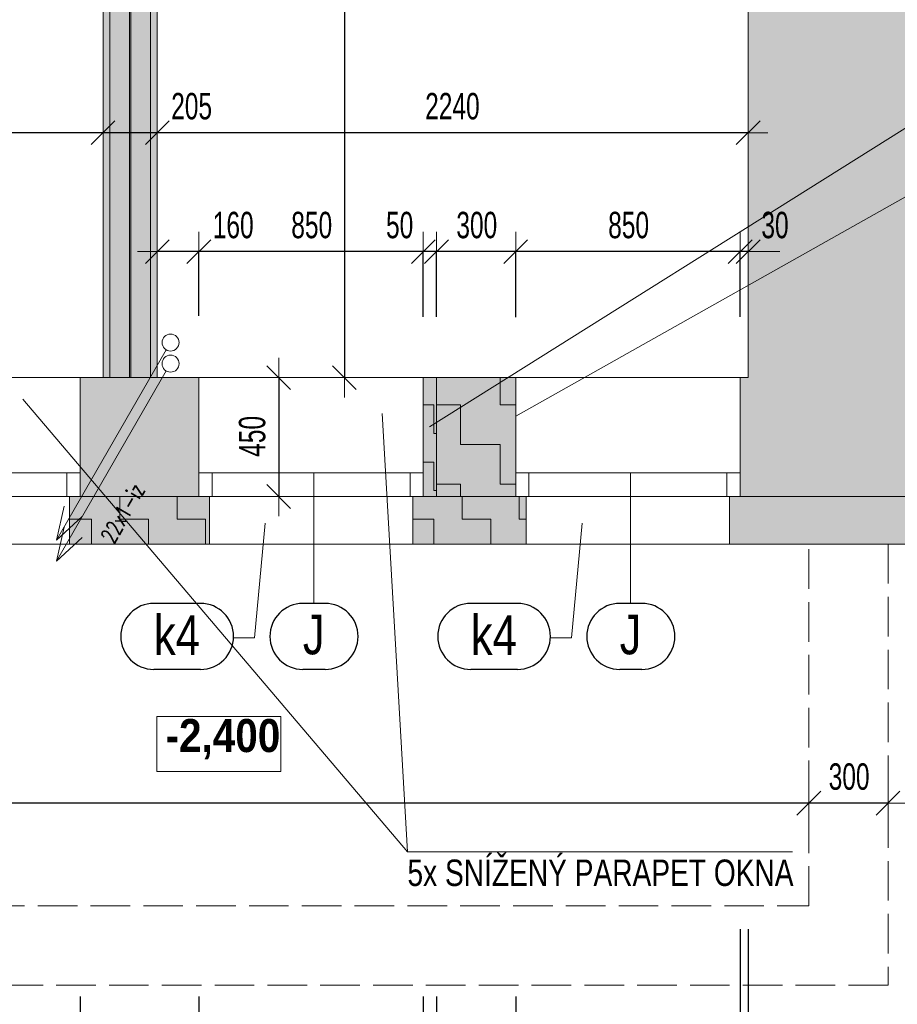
# Model space of a CAD drawing. Header units: millimetres. Extents: x -97971 to 48677, y -63570 to -5533.
# Tile 5 of 65: x -73820 to -70496, y -23869 to -20141. Entities that reach past the tile are written whole.
import ezdxf

# ---------------------------------------------------------------- set-up
doc = ezdxf.new("R2010")
doc.units = ezdxf.units.MM
doc.header["$PDMODE"] = 65
doc.linetypes.add('Carkovana 2x_1', pattern=[200, 150, -50])
for name, color, linetype, lineweight in [('XR$1$1.PP - NÁVRH_1', 7, 'Continuous', 25), ('XR$2$KOTY_1', 7, 'Continuous', 25), ('XR$4$VÝPLNĚ_1', 7, 'Continuous', 25), ('XR$7$FILING ___1', 7, 'Continuous', 25), ('XR$8$TZB ___1', 7, 'Continuous', 25)]:
    doc.layers.add(name, color=color, linetype=linetype, lineweight=lineweight)
doc.styles.add('ARIAL', font='ARIAL.TTF')
doc.styles.add('ARIALNARROW', font='ARIALN.TTF')
doc.styles.add('ROMANS', font='ROMANS__.TTF')
doc.dimstyles.new('DIMSTYLE_3', dxfattribs={"dimtxt": 100, "dimasz": 150, "dimexe": 0, "dimexo": 0, "dimgap": 50, "dimtad": 2, "dimdec": 0, "dimrnd": 5, "dimzin": 12, "dimdsep": 46, "dimtxsty": 'ARIALNARROW', "dimblk1": 'ALL_ML_STRICH', "dimblk2": 'ALL_ML_STRICH', "dimsah": 1, "dimcen": 0, "dimclrd": 6, "dimclre": 6, "dimclrt": 6, "dimadec": 0, "dimazin": 0, "dimtfac": 1, "dimtdec": 0, "dimtix": 1, "dimtmove": 2, "dimatfit": 3, "dimfxl": 0, "dimtzin": 0, "dimlwd": 0, "dimlwe": 13, "dimarcsym": 0})
doc.dimstyles.new('DIMSTYLE_5', dxfattribs={"dimtxt": 100, "dimasz": 150, "dimexe": 0, "dimexo": 0, "dimgap": 50, "dimtad": 2, "dimdec": 0, "dimrnd": 5, "dimzin": 12, "dimdsep": 46, "dimtxsty": 'ARIALNARROW', "dimblk1": 'ALL_ML_STRICH', "dimblk2": 'ALL_ML_STRICH', "dimsah": 1, "dimcen": 0, "dimclrd": 6, "dimclre": 6, "dimclrt": 6, "dimadec": 0, "dimazin": 0, "dimtfac": 1, "dimtdec": 0, "dimtix": 1, "dimtmove": 2, "dimatfit": 3, "dimfxl": 0, "dimtvp": 1.2, "dimtzin": 0, "dimlwd": 0, "dimlwe": 13, "dimarcsym": 0})
pattern_1 = [(0, (216, 216), (108, 108), [108, -108]), (90, (216, 216), (-108, 108), [108, -108])]
pattern_2 = [(90, (-112.5, 112.5), (-56.25, 56.25), [56.25, -56.25]), (180, (-112.5, 112.5), (-56.25, -56.25), [56.25, -56.25])]

# ---------------------------------------------------------------- blocks, each defined once
blk = doc.blocks.new('ALL_ML_STRICH')
at = {"color": 0, "linetype": 'ByBlock', "lineweight": -2}
for p, q in [((0, -0.5), (0, 0.5)), ((-0.3, -0.3), (0.3, 0.3)), ((-1, 0), (0.5, 0))]:
    blk.add_line(p, q, dxfattribs=at)
blk = doc.blocks.new('*D16')
at = {"layer": 'DEFPOINTS', "color": 6, "linetype": 'Continuous', "lineweight": 13}
for p in [(-72839, -21496.3), (-72241.3, -21496.3), (-72241.3, -21946.3)]:
    blk.add_point(p, dxfattribs=at)
at = {"layer": 'XR$1$1.PP - NÁVRH_1', "color": 6, "linetype": 'Continuous', "lineweight": -2}
for p, q in [((-72839, -21496.3), (-72839, -21496.3)), ((-72839, -21496.3), (-72839, -21946.3)), ((-72839, -21946.3), (-72839, -21946.3))]:
    blk.add_line(p, q, dxfattribs=at)
at = {"layer": 'XR$1$1.PP - NÁVRH_1', "color": 6, "linetype": 'Continuous', "lineweight": 13, "xscale": 150, "yscale": 150, "zscale": 150}
for p, rotation in [((-72839, -21496.3), 90), ((-72839, -21946.3), 270)]:
    blk.add_blockref('ALL_ML_STRICH', p, dxfattribs=dict(at, rotation=rotation))
at = {"layer": 'XR$1$1.PP - NÁVRH_1', "color": 6, "linetype": 'Continuous', "lineweight": 13, "insert": (-72939, -21718.8), "char_height": 100, "width": 243.429, "attachment_point": 5, "rotation": 90, "style": 'ARIALNARROW'}
blk.add_mtext('\\W0.81;\\A1;{450}', dxfattribs=at)
blk = doc.blocks.new('*D215')
at = {"layer": 'DEFPOINTS', "color": 6, "linetype": 'Continuous', "lineweight": 13}
for p in [(-90111.3, -23811.3), (-61786.3, -23811.3), (-61786.3, -25198.5)]:
    blk.add_point(p, dxfattribs=at)
at = {"layer": 'XR$2$KOTY_1', "color": 6, "linetype": 'Continuous', "lineweight": -2}
for p, q in [((-90111.3, -24458.1), (-90111.3, -25198.5)), ((-61786.3, -24525.6), (-61786.3, -25198.5)), ((-61786.3, -25198.5), (-90111.3, -25198.5))]:
    blk.add_line(p, q, dxfattribs=at)
at = {"layer": 'XR$2$KOTY_1', "color": 6, "linetype": 'Continuous', "lineweight": 13, "xscale": 150, "yscale": 150, "zscale": 150}
for p, rotation in [((-90111.3, -25198.5), 180), ((-61786.3, -25198.5), 360)]:
    blk.add_blockref('ALL_ML_STRICH', p, dxfattribs=dict(at, rotation=rotation))
at = {"layer": 'XR$2$KOTY_1', "color": 6, "linetype": 'Continuous', "lineweight": 13, "insert": (-75953.5, -25098.5), "char_height": 100, "width": 405.714, "attachment_point": 5, "style": 'ARIALNARROW'}
blk.add_mtext('\\W0.81;\\A1;{28325}', dxfattribs=at)
blk = doc.blocks.new('*D299')
at = {"layer": 'DEFPOINTS', "color": 6, "linetype": 'Continuous', "lineweight": 13}
for p in [(-71061.3, -20569.5), (-73298.8, -21496.3), (-71061.3, -21496.3)]:
    blk.add_point(p, dxfattribs=at)
at = {"layer": 'XR$2$KOTY_1', "color": 6, "linetype": 'Continuous', "lineweight": -2}
for p, q in [((-73298.8, -20569.5), (-73298.8, -20569.5)), ((-71061.3, -20569.5), (-73298.8, -20569.5)), ((-71061.3, -20569.5), (-71061.3, -20569.5))]:
    blk.add_line(p, q, dxfattribs=at)
at = {"layer": 'XR$2$KOTY_1', "color": 6, "linetype": 'Continuous', "lineweight": 13, "xscale": 150, "yscale": 150, "zscale": 150}
for p, rotation in [((-73298.8, -20569.5), 180), ((-71061.3, -20569.5), 360)]:
    blk.add_blockref('ALL_ML_STRICH', p, dxfattribs=dict(at, rotation=rotation))
at = {"layer": 'XR$2$KOTY_1', "color": 6, "linetype": 'Continuous', "lineweight": 13, "insert": (-72181.1, -20469.5), "char_height": 100, "width": 324.571, "attachment_point": 5, "style": 'ARIALNARROW'}
blk.add_mtext('\\W0.81;\\A1;{2240}', dxfattribs=at)
blk = doc.blocks.new('*D300')
at = {"layer": 'DEFPOINTS', "color": 6, "linetype": 'Continuous', "lineweight": 13}
for p in [(-73298.8, -20569.5), (-73503.8, -21496.3), (-73298.8, -21496.3)]:
    blk.add_point(p, dxfattribs=at)
at = {"layer": 'XR$2$KOTY_1', "color": 6, "linetype": 'Continuous', "lineweight": -2}
for p, q in [((-73503.8, -20569.5), (-73503.8, -20569.5)), ((-73298.8, -20569.5), (-73503.8, -20569.5)), ((-73298.8, -20569.5), (-73298.8, -20569.5))]:
    blk.add_line(p, q, dxfattribs=at)
at = {"layer": 'XR$2$KOTY_1', "color": 6, "linetype": 'Continuous', "lineweight": 13, "xscale": 150, "yscale": 150, "zscale": 150}
for p, rotation in [((-73503.8, -20569.5), 180), ((-73298.8, -20569.5), 360)]:
    blk.add_blockref('ALL_ML_STRICH', p, dxfattribs=dict(at, rotation=rotation))
at = {"layer": 'XR$2$KOTY_1', "color": 6, "linetype": 'Continuous', "lineweight": 13, "insert": (-73168.6, -20469.5), "char_height": 100, "width": 243.429, "attachment_point": 5, "style": 'ARIALNARROW'}
blk.add_mtext('\\W0.81;\\A1;{205}', dxfattribs=at)
blk = doc.blocks.new('*D301')
at = {"layer": 'DEFPOINTS', "color": 6, "linetype": 'Continuous', "lineweight": 13}
for p in [(-73503.8, -20569.5), (-79091.3, -21496.3), (-73503.8, -21496.3)]:
    blk.add_point(p, dxfattribs=at)
at = {"layer": 'XR$2$KOTY_1', "color": 6, "linetype": 'Continuous', "lineweight": -2}
for p, q in [((-79091.3, -20569.5), (-79091.3, -20569.5)), ((-73503.8, -20569.5), (-79091.3, -20569.5)), ((-73503.8, -20569.5), (-73503.8, -20569.5))]:
    blk.add_line(p, q, dxfattribs=at)
at = {"layer": 'XR$2$KOTY_1', "color": 6, "linetype": 'Continuous', "lineweight": 13, "xscale": 150, "yscale": 150, "zscale": 150}
for p, rotation in [((-79091.3, -20569.5), 180), ((-73503.8, -20569.5), 360)]:
    blk.add_blockref('ALL_ML_STRICH', p, dxfattribs=dict(at, rotation=rotation))
at = {"layer": 'XR$2$KOTY_1', "color": 6, "linetype": 'Continuous', "lineweight": 13, "insert": (-76298.6, -20469.5), "char_height": 100, "width": 324.571, "attachment_point": 5, "style": 'ARIALNARROW'}
blk.add_mtext('\\W0.81;\\A1;{5590}', dxfattribs=at)
blk = doc.blocks.new('*D307')
at = {"layer": 'DEFPOINTS', "color": 6, "linetype": 'Continuous', "lineweight": 13}
for p in [(-74736.3, -15536.3), (-74597.8, -15536.3), (-73503.8, -21496.3)]:
    blk.add_point(p, dxfattribs=at)
at = {"layer": 'XR$2$KOTY_1', "color": 6, "linetype": 'Continuous', "lineweight": -2}
for p, q in [((-74597.8, -15536.3), (-74597.8, -15536.3)), ((-74597.8, -15536.3), (-74597.8, -21496.3)), ((-74597.8, -21496.3), (-74597.8, -21496.3))]:
    blk.add_line(p, q, dxfattribs=at)
at = {"layer": 'XR$2$KOTY_1', "color": 6, "linetype": 'Continuous', "lineweight": 13, "xscale": 150, "yscale": 150, "zscale": 150}
for p, rotation in [((-74597.8, -15536.3), 90), ((-74597.8, -21496.3), 270)]:
    blk.add_blockref('ALL_ML_STRICH', p, dxfattribs=dict(at, rotation=rotation))
at = {"layer": 'XR$2$KOTY_1', "color": 6, "linetype": 'Continuous', "lineweight": 13, "insert": (-74697.8, -18517.4), "char_height": 100, "width": 324.571, "attachment_point": 5, "rotation": 90, "style": 'ARIALNARROW'}
blk.add_mtext('\\W0.81;\\A1;{5960}', dxfattribs=at)
blk = doc.blocks.new('*D324')
at = {"layer": 'DEFPOINTS', "color": 6, "linetype": 'Continuous', "lineweight": 13}
for p in [(-70531.3, -23107.3), (-70831.3, -23496.3), (-70531.3, -23796.3)]:
    blk.add_point(p, dxfattribs=at)
at = {"layer": 'XR$2$KOTY_1', "color": 6, "linetype": 'Continuous', "lineweight": -2}
for p, q in [((-70831.3, -23107.3), (-70831.3, -23107.3)), ((-70531.3, -23107.3), (-70831.3, -23107.3)), ((-70531.3, -23107.3), (-70531.3, -23107.3))]:
    blk.add_line(p, q, dxfattribs=at)
at = {"layer": 'XR$2$KOTY_1', "color": 6, "linetype": 'Continuous', "lineweight": 13, "xscale": 150, "yscale": 150, "zscale": 150}
for p, rotation in [((-70831.3, -23107.3), 180), ((-70531.3, -23107.3), 360)]:
    blk.add_blockref('ALL_ML_STRICH', p, dxfattribs=dict(at, rotation=rotation))
at = {"layer": 'XR$2$KOTY_1', "color": 6, "linetype": 'Continuous', "lineweight": 13, "insert": (-70678.8, -23007.3), "char_height": 100, "width": 243.429, "attachment_point": 5, "style": 'ARIALNARROW'}
blk.add_mtext('\\W0.81;\\A1;{300}', dxfattribs=at)
blk = doc.blocks.new('*D325')
at = {"layer": 'DEFPOINTS', "color": 6, "linetype": 'Continuous', "lineweight": 13}
for p in [(-70831.3, -23107.3), (-78751.3, -23496.3), (-70831.3, -23496.3)]:
    blk.add_point(p, dxfattribs=at)
at = {"layer": 'XR$2$KOTY_1', "color": 6, "linetype": 'Continuous', "lineweight": -2}
for p, q in [((-78751.3, -23107.3), (-78751.3, -23107.3)), ((-70831.3, -23107.3), (-78751.3, -23107.3)), ((-70831.3, -23107.3), (-70831.3, -23107.3))]:
    blk.add_line(p, q, dxfattribs=at)
at = {"layer": 'XR$2$KOTY_1', "color": 6, "linetype": 'Continuous', "lineweight": 13, "xscale": 150, "yscale": 150, "zscale": 150}
for p, rotation in [((-78751.3, -23107.3), 180), ((-70831.3, -23107.3), 360)]:
    blk.add_blockref('ALL_ML_STRICH', p, dxfattribs=dict(at, rotation=rotation))
at = {"layer": 'XR$2$KOTY_1', "color": 6, "linetype": 'Continuous', "lineweight": 13, "insert": (-74792.4, -23007.3), "char_height": 100, "width": 324.571, "attachment_point": 5, "style": 'ARIALNARROW'}
blk.add_mtext('\\W0.81;\\A1;{7920}', dxfattribs=at)
blk = doc.blocks.new('*D345')
at = {"layer": 'DEFPOINTS', "color": 6, "linetype": 'Continuous', "lineweight": 13}
for p in [(-72590.3, -16136.3), (-71756.3, -16136.3), (-72241.3, -21496.3)]:
    blk.add_point(p, dxfattribs=at)
at = {"layer": 'XR$2$KOTY_1', "color": 6, "linetype": 'Continuous', "lineweight": -2}
for p, q in [((-72248.4, -16136.3), (-72590.3, -16136.3)), ((-72590.3, -16136.3), (-72590.3, -21496.3)), ((-72590.3, -21496.3), (-72590.3, -21496.3))]:
    blk.add_line(p, q, dxfattribs=at)
at = {"layer": 'XR$2$KOTY_1', "color": 6, "linetype": 'Continuous', "lineweight": 13, "xscale": 150, "yscale": 150, "zscale": 150}
for p, rotation in [((-72590.3, -16136.3), 90), ((-72590.3, -21496.3), 270)]:
    blk.add_blockref('ALL_ML_STRICH', p, dxfattribs=dict(at, rotation=rotation))
at = {"layer": 'XR$2$KOTY_1', "color": 6, "linetype": 'Continuous', "lineweight": 13, "insert": (-72690.3, -18817.4), "char_height": 100, "width": 324.571, "attachment_point": 5, "rotation": 90, "style": 'ARIALNARROW'}
blk.add_mtext('\\W0.81;\\A1;{5360}', dxfattribs=at)
blk = doc.blocks.new('*D346')
at = {"layer": 'DEFPOINTS', "color": 6, "linetype": 'Continuous', "lineweight": 13}
for p in [(-71061.3, -21019.5), (-71091.3, -21496.3), (-71061.3, -21496.3)]:
    blk.add_point(p, dxfattribs=at)
at = {"layer": 'XR$2$KOTY_1', "color": 6, "linetype": 'Continuous', "lineweight": -2}
for p, q in [((-71091.3, -21266.3), (-71091.3, -21019.5)), ((-71061.3, -21019.5), (-71091.3, -21019.5)), ((-71061.3, -21019.5), (-71061.3, -21019.5))]:
    blk.add_line(p, q, dxfattribs=at)
at = {"layer": 'XR$2$KOTY_1', "color": 6, "linetype": 'Continuous', "lineweight": 13, "xscale": 150, "yscale": 150, "zscale": 150}
for p, rotation in [((-71061.3, -21019.5), 360), ((-71091.3, -21019.5), 180)]:
    blk.add_blockref('ALL_ML_STRICH', p, dxfattribs=dict(at, rotation=rotation))
at = {"layer": 'XR$2$KOTY_1', "color": 6, "linetype": 'Continuous', "lineweight": 13, "insert": (-70959.5, -20919.5), "char_height": 100, "width": 162.286, "attachment_point": 5, "style": 'ARIALNARROW'}
blk.add_mtext('\\W0.81;\\A1;{30}', dxfattribs=at)
blk = doc.blocks.new('*D347')
at = {"layer": 'DEFPOINTS', "color": 6, "linetype": 'Continuous', "lineweight": 13}
for p in [(-71091.3, -21019.5), (-71941.3, -21496.3), (-71091.3, -21496.3)]:
    blk.add_point(p, dxfattribs=at)
at = {"layer": 'XR$2$KOTY_1', "color": 6, "linetype": 'Continuous', "lineweight": -2}
for p, q in [((-71941.3, -21267.2), (-71941.3, -21019.5)), ((-71091.3, -21019.5), (-71941.3, -21019.5)), ((-71091.3, -21266.3), (-71091.3, -21019.5))]:
    blk.add_line(p, q, dxfattribs=at)
at = {"layer": 'XR$2$KOTY_1', "color": 6, "linetype": 'Continuous', "lineweight": 13, "xscale": 150, "yscale": 150, "zscale": 150}
for p, rotation in [((-71941.3, -21019.5), 180), ((-71091.3, -21019.5), 360)]:
    blk.add_blockref('ALL_ML_STRICH', p, dxfattribs=dict(at, rotation=rotation))
at = {"layer": 'XR$2$KOTY_1', "color": 6, "linetype": 'Continuous', "lineweight": 13, "insert": (-71513.8, -20919.5), "char_height": 100, "width": 243.429, "attachment_point": 5, "style": 'ARIALNARROW'}
blk.add_mtext('\\W0.81;\\A1;{850}', dxfattribs=at)
blk = doc.blocks.new('*D348')
at = {"layer": 'DEFPOINTS', "color": 6, "linetype": 'Continuous', "lineweight": 13}
for p in [(-71941.3, -21019.5), (-72241.3, -21496.3), (-71941.3, -21496.3)]:
    blk.add_point(p, dxfattribs=at)
at = {"layer": 'XR$2$KOTY_1', "color": 6, "linetype": 'Continuous', "lineweight": -2}
for p, q in [((-72241.3, -21265.9), (-72241.3, -21019.5)), ((-71941.3, -21019.5), (-72241.3, -21019.5)), ((-71941.3, -21267.2), (-71941.3, -21019.5))]:
    blk.add_line(p, q, dxfattribs=at)
at = {"layer": 'XR$2$KOTY_1', "color": 6, "linetype": 'Continuous', "lineweight": 13, "xscale": 150, "yscale": 150, "zscale": 150}
for p, rotation in [((-72241.3, -21019.5), 180), ((-71941.3, -21019.5), 360)]:
    blk.add_blockref('ALL_ML_STRICH', p, dxfattribs=dict(at, rotation=rotation))
at = {"layer": 'XR$2$KOTY_1', "color": 6, "linetype": 'Continuous', "lineweight": 13, "insert": (-72088.8, -20919.5), "char_height": 100, "width": 243.429, "attachment_point": 5, "style": 'ARIALNARROW'}
blk.add_mtext('\\W0.81;\\A1;{300}', dxfattribs=at)
blk = doc.blocks.new('*D349')
at = {"layer": 'DEFPOINTS', "color": 6, "linetype": 'Continuous', "lineweight": 13}
for p in [(-72241.3, -21019.5), (-72291.3, -21496.3), (-72241.3, -21496.3)]:
    blk.add_point(p, dxfattribs=at)
at = {"layer": 'XR$2$KOTY_1', "color": 6, "linetype": 'Continuous', "lineweight": -2}
for p, q in [((-72291.3, -21265.8), (-72291.3, -21019.5)), ((-72241.3, -21019.5), (-72291.3, -21019.5)), ((-72241.3, -21265.9), (-72241.3, -21019.5))]:
    blk.add_line(p, q, dxfattribs=at)
at = {"layer": 'XR$2$KOTY_1', "color": 6, "linetype": 'Continuous', "lineweight": 13, "xscale": 150, "yscale": 150, "zscale": 150}
for p, rotation in [((-72241.3, -21019.5), 360), ((-72291.3, -21019.5), 180)]:
    blk.add_blockref('ALL_ML_STRICH', p, dxfattribs=dict(at, rotation=rotation))
at = {"layer": 'XR$2$KOTY_1', "color": 6, "linetype": 'Continuous', "lineweight": 13, "insert": (-72380.9, -20919.5), "char_height": 100, "width": 162.286, "attachment_point": 5, "style": 'ARIALNARROW'}
blk.add_mtext('\\W0.81;\\A1;{50}', dxfattribs=at)
blk = doc.blocks.new('*D350')
at = {"layer": 'DEFPOINTS', "color": 6, "linetype": 'Continuous', "lineweight": 13}
for p in [(-72291.3, -21019.5), (-73141.3, -21496.3), (-72291.3, -21496.3)]:
    blk.add_point(p, dxfattribs=at)
at = {"layer": 'XR$2$KOTY_1', "color": 6, "linetype": 'Continuous', "lineweight": -2}
for p, q in [((-73141.3, -21262), (-73141.3, -21019.5)), ((-72291.3, -21019.5), (-73141.3, -21019.5)), ((-72291.3, -21265.8), (-72291.3, -21019.5))]:
    blk.add_line(p, q, dxfattribs=at)
at = {"layer": 'XR$2$KOTY_1', "color": 6, "linetype": 'Continuous', "lineweight": 13, "xscale": 150, "yscale": 150, "zscale": 150}
for p, rotation in [((-73141.3, -21019.5), 180), ((-72291.3, -21019.5), 360)]:
    blk.add_blockref('ALL_ML_STRICH', p, dxfattribs=dict(at, rotation=rotation))
at = {"layer": 'XR$2$KOTY_1', "color": 6, "linetype": 'Continuous', "lineweight": 13, "insert": (-72713.8, -20919.5), "char_height": 100, "width": 243.429, "attachment_point": 5, "style": 'ARIALNARROW'}
blk.add_mtext('\\W0.81;\\A1;{850}', dxfattribs=at)
blk = doc.blocks.new('*D351')
at = {"layer": 'DEFPOINTS', "color": 6, "linetype": 'Continuous', "lineweight": 13}
for p in [(-73141.3, -21019.5), (-73298.8, -21496.3), (-73141.3, -21496.3)]:
    blk.add_point(p, dxfattribs=at)
at = {"layer": 'XR$2$KOTY_1', "color": 6, "linetype": 'Continuous', "lineweight": -2}
for p, q in [((-73298.8, -21019.5), (-73298.8, -21019.5)), ((-73141.3, -21019.5), (-73298.8, -21019.5)), ((-73141.3, -21262), (-73141.3, -21019.5))]:
    blk.add_line(p, q, dxfattribs=at)
at = {"layer": 'XR$2$KOTY_1', "color": 6, "linetype": 'Continuous', "lineweight": 13, "xscale": 150, "yscale": 150, "zscale": 150}
for p, rotation in [((-73298.8, -21019.5), 180), ((-73141.3, -21019.5), 360)]:
    blk.add_blockref('ALL_ML_STRICH', p, dxfattribs=dict(at, rotation=rotation))
at = {"layer": 'XR$2$KOTY_1', "color": 6, "linetype": 'Continuous', "lineweight": 13, "insert": (-73011.1, -20919.5), "char_height": 100, "width": 243.429, "attachment_point": 5, "style": 'ARIALNARROW'}
blk.add_mtext('\\W0.81;\\A1;{160}', dxfattribs=at)
blk = doc.blocks.new('*D373')
at = {"layer": 'DEFPOINTS', "color": 6, "linetype": 'Continuous', "lineweight": 13}
for p in [(-71061.3, -21496.3), (-61606.3, -21946.3), (-61606.3, -24159.6)]:
    blk.add_point(p, dxfattribs=at)
at = {"layer": 'XR$2$KOTY_1', "color": 6, "linetype": 'Continuous', "lineweight": -2}
for p, q in [((-71061.3, -23583.8), (-71061.3, -24159.6)), ((-61606.3, -24159.6), (-71061.3, -24159.6)), ((-61606.3, -24222.7), (-61606.3, -24159.6))]:
    blk.add_line(p, q, dxfattribs=at)
at = {"layer": 'XR$2$KOTY_1', "color": 6, "linetype": 'Continuous', "lineweight": 13, "xscale": 150, "yscale": 150, "zscale": 150}
for p, rotation in [((-71061.3, -24159.6), 180), ((-61606.3, -24159.6), 360)]:
    blk.add_blockref('ALL_ML_STRICH', p, dxfattribs=dict(at, rotation=rotation))
at = {"layer": 'XR$2$KOTY_1', "color": 6, "linetype": 'Continuous', "lineweight": 13, "insert": (-66334.9, -24059.6), "char_height": 100, "width": 324.571, "attachment_point": 5, "style": 'ARIALNARROW'}
blk.add_mtext('\\W0.81;\\A1;{9455}', dxfattribs=at)
blk = doc.blocks.new('*D374')
at = {"layer": 'DEFPOINTS', "color": 6, "linetype": 'Continuous', "lineweight": 13}
for p in [(-71091.3, -21496.3), (-71061.3, -21496.3), (-71061.3, -24159.6)]:
    blk.add_point(p, dxfattribs=at)
at = {"layer": 'XR$2$KOTY_1', "color": 6, "linetype": 'Continuous', "lineweight": -2}
for p, q in [((-71091.3, -23583.8), (-71091.3, -24159.6)), ((-71061.3, -23583.8), (-71061.3, -24159.6)), ((-71061.3, -24159.6), (-71091.3, -24159.6))]:
    blk.add_line(p, q, dxfattribs=at)
at = {"layer": 'XR$2$KOTY_1', "color": 6, "linetype": 'Continuous', "lineweight": 13, "xscale": 150, "yscale": 150, "zscale": 150}
for p, rotation in [((-71061.3, -24159.6), 360), ((-71091.3, -24159.6), 180)]:
    blk.add_blockref('ALL_ML_STRICH', p, dxfattribs=dict(at, rotation=rotation))
at = {"layer": 'XR$2$KOTY_1', "color": 6, "linetype": 'Continuous', "lineweight": 13, "insert": (-70959.5, -24059.6), "char_height": 100, "width": 162.286, "attachment_point": 5, "style": 'ARIALNARROW'}
blk.add_mtext('\\W0.81;\\A1;{30}', dxfattribs=at)
blk = doc.blocks.new('*D375')
at = {"layer": 'DEFPOINTS', "color": 6, "linetype": 'Continuous', "lineweight": 13}
for p in [(-71941.3, -21496.3), (-71091.3, -21496.3), (-71091.3, -24159.6)]:
    blk.add_point(p, dxfattribs=at)
at = {"layer": 'XR$2$KOTY_1', "color": 6, "linetype": 'Continuous', "lineweight": -2}
for p, q in [((-71091.3, -23583.8), (-71091.3, -24159.6)), ((-71941.3, -23838.8), (-71941.3, -24159.6)), ((-71091.3, -24159.6), (-71941.3, -24159.6))]:
    blk.add_line(p, q, dxfattribs=at)
at = {"layer": 'XR$2$KOTY_1', "color": 6, "linetype": 'Continuous', "lineweight": 13, "xscale": 150, "yscale": 150, "zscale": 150}
for p, rotation in [((-71941.3, -24159.6), 180), ((-71091.3, -24159.6), 360)]:
    blk.add_blockref('ALL_ML_STRICH', p, dxfattribs=dict(at, rotation=rotation))
at = {"layer": 'XR$2$KOTY_1', "color": 6, "linetype": 'Continuous', "lineweight": 13, "insert": (-71513.8, -24059.6), "char_height": 100, "width": 243.429, "attachment_point": 5, "style": 'ARIALNARROW'}
blk.add_mtext('\\W0.81;\\A1;{850}', dxfattribs=at)
at = {"layer": 'XR$2$KOTY_1', "color": 6, "linetype": 'Continuous', "lineweight": 13, "insert": (-71795.5, -24409.6), "char_height": 100, "width": 5, "attachment_point": 1, "rotation": 180, "line_spacing_factor": 0.60241, "style": 'ARIALNARROW'}
blk.add_mtext('\\W0.81;1350(1050)', dxfattribs=at)
blk = doc.blocks.new('*D376')
at = {"layer": 'DEFPOINTS', "color": 6, "linetype": 'Continuous', "lineweight": 13}
for p in [(-72241.3, -21496.3), (-71941.3, -21496.3), (-71941.3, -24159.6)]:
    blk.add_point(p, dxfattribs=at)
at = {"layer": 'XR$2$KOTY_1', "color": 6, "linetype": 'Continuous', "lineweight": -2}
for p, q in [((-72241.3, -23838.8), (-72241.3, -24159.6)), ((-71941.3, -23838.8), (-71941.3, -24159.6)), ((-71941.3, -24159.6), (-72241.3, -24159.6))]:
    blk.add_line(p, q, dxfattribs=at)
at = {"layer": 'XR$2$KOTY_1', "color": 6, "linetype": 'Continuous', "lineweight": 13, "xscale": 150, "yscale": 150, "zscale": 150}
for p, rotation in [((-72241.3, -24159.6), 180), ((-71941.3, -24159.6), 360)]:
    blk.add_blockref('ALL_ML_STRICH', p, dxfattribs=dict(at, rotation=rotation))
at = {"layer": 'XR$2$KOTY_1', "color": 6, "linetype": 'Continuous', "lineweight": 13, "insert": (-72088.8, -24059.6), "char_height": 100, "width": 243.429, "attachment_point": 5, "style": 'ARIALNARROW'}
blk.add_mtext('\\W0.81;\\A1;{300}', dxfattribs=at)
blk = doc.blocks.new('*D377')
at = {"layer": 'DEFPOINTS', "color": 6, "linetype": 'Continuous', "lineweight": 13}
for p in [(-72291.3, -21496.3), (-72241.3, -21496.3), (-72241.3, -24159.6)]:
    blk.add_point(p, dxfattribs=at)
at = {"layer": 'XR$2$KOTY_1', "color": 6, "linetype": 'Continuous', "lineweight": -2}
for p, q in [((-72291.3, -23838.8), (-72291.3, -24159.6)), ((-72241.3, -23838.8), (-72241.3, -24159.6)), ((-72241.3, -24159.6), (-72291.3, -24159.6))]:
    blk.add_line(p, q, dxfattribs=at)
at = {"layer": 'XR$2$KOTY_1', "color": 6, "linetype": 'Continuous', "lineweight": 13, "xscale": 150, "yscale": 150, "zscale": 150}
for p, rotation in [((-72241.3, -24159.6), 360), ((-72291.3, -24159.6), 180)]:
    blk.add_blockref('ALL_ML_STRICH', p, dxfattribs=dict(at, rotation=rotation))
at = {"layer": 'XR$2$KOTY_1', "color": 6, "linetype": 'Continuous', "lineweight": 13, "insert": (-72380.9, -24059.6), "char_height": 100, "width": 162.286, "attachment_point": 5, "style": 'ARIALNARROW'}
blk.add_mtext('\\W0.81;\\A1;{50}', dxfattribs=at)
blk = doc.blocks.new('*D378')
at = {"layer": 'DEFPOINTS', "color": 6, "linetype": 'Continuous', "lineweight": 13}
for p in [(-73141.3, -21496.3), (-72291.3, -21496.3), (-72291.3, -24159.6)]:
    blk.add_point(p, dxfattribs=at)
at = {"layer": 'XR$2$KOTY_1', "color": 6, "linetype": 'Continuous', "lineweight": -2}
for p, q in [((-73141.3, -23838.6), (-73141.3, -24159.6)), ((-72291.3, -23838.8), (-72291.3, -24159.6)), ((-72291.3, -24159.6), (-73141.3, -24159.6))]:
    blk.add_line(p, q, dxfattribs=at)
at = {"layer": 'XR$2$KOTY_1', "color": 6, "linetype": 'Continuous', "lineweight": 13, "xscale": 150, "yscale": 150, "zscale": 150}
for p, rotation in [((-73141.3, -24159.6), 180), ((-72291.3, -24159.6), 360)]:
    blk.add_blockref('ALL_ML_STRICH', p, dxfattribs=dict(at, rotation=rotation))
at = {"layer": 'XR$2$KOTY_1', "color": 6, "linetype": 'Continuous', "lineweight": 13, "insert": (-72713.8, -24059.6), "char_height": 100, "width": 243.429, "attachment_point": 5, "style": 'ARIALNARROW'}
blk.add_mtext('\\W0.81;\\A1;{850}', dxfattribs=at)
at = {"layer": 'XR$2$KOTY_1', "color": 6, "linetype": 'Continuous', "lineweight": 13, "insert": (-72995.5, -24409.6), "char_height": 100, "width": 5, "attachment_point": 1, "rotation": 180, "line_spacing_factor": 0.60241, "style": 'ARIALNARROW'}
blk.add_mtext('\\W0.81;1350(1050)', dxfattribs=at)
blk = doc.blocks.new('*D379')
at = {"layer": 'DEFPOINTS', "color": 6, "linetype": 'Continuous', "lineweight": 13}
for p in [(-73591.3, -21496.3), (-73141.3, -21496.3), (-73141.3, -24159.6)]:
    blk.add_point(p, dxfattribs=at)
at = {"layer": 'XR$2$KOTY_1', "color": 6, "linetype": 'Continuous', "lineweight": -2}
for p, q in [((-73591.3, -23838.6), (-73591.3, -24159.6)), ((-73141.3, -23838.6), (-73141.3, -24159.6)), ((-73141.3, -24159.6), (-73591.3, -24159.6))]:
    blk.add_line(p, q, dxfattribs=at)
at = {"layer": 'XR$2$KOTY_1', "color": 6, "linetype": 'Continuous', "lineweight": 13, "xscale": 150, "yscale": 150, "zscale": 150}
for p, rotation in [((-73591.3, -24159.6), 180), ((-73141.3, -24159.6), 360)]:
    blk.add_blockref('ALL_ML_STRICH', p, dxfattribs=dict(at, rotation=rotation))
at = {"layer": 'XR$2$KOTY_1', "color": 6, "linetype": 'Continuous', "lineweight": 13, "insert": (-73363.8, -24059.6), "char_height": 100, "width": 243.429, "attachment_point": 5, "style": 'ARIALNARROW'}
blk.add_mtext('\\W0.81;\\A1;{450}', dxfattribs=at)
blk = doc.blocks.new('*D380')
at = {"layer": 'DEFPOINTS', "color": 6, "linetype": 'Continuous', "lineweight": 13}
for p in [(-74441.3, -21496.3), (-73591.3, -21496.3), (-73591.3, -24159.6)]:
    blk.add_point(p, dxfattribs=at)
at = {"layer": 'XR$2$KOTY_1', "color": 6, "linetype": 'Continuous', "lineweight": -2}
for p, q in [((-74441.3, -23838.6), (-74441.3, -24159.6)), ((-73591.3, -23838.6), (-73591.3, -24159.6)), ((-73591.3, -24159.6), (-74441.3, -24159.6))]:
    blk.add_line(p, q, dxfattribs=at)
at = {"layer": 'XR$2$KOTY_1', "color": 6, "linetype": 'Continuous', "lineweight": 13, "xscale": 150, "yscale": 150, "zscale": 150}
for p, rotation in [((-74441.3, -24159.6), 180), ((-73591.3, -24159.6), 360)]:
    blk.add_blockref('ALL_ML_STRICH', p, dxfattribs=dict(at, rotation=rotation))
at = {"layer": 'XR$2$KOTY_1', "color": 6, "linetype": 'Continuous', "lineweight": 13, "insert": (-74013.8, -24059.6), "char_height": 100, "width": 243.429, "attachment_point": 5, "style": 'ARIALNARROW'}
blk.add_mtext('\\W0.81;\\A1;{850}', dxfattribs=at)
at = {"layer": 'XR$2$KOTY_1', "color": 6, "linetype": 'Continuous', "lineweight": 13, "insert": (-74295.5, -24409.6), "char_height": 100, "width": 5, "attachment_point": 1, "rotation": 180, "line_spacing_factor": 0.60241, "style": 'ARIALNARROW'}
blk.add_mtext('\\W0.81;1350(1050)', dxfattribs=at)

msp = doc.modelspace()

# ---------------------------------------------------------------- hatches: boundary and pattern name
at = {"layer": 'XR$7$FILING ___1', "linetype": 'Continuous', "lineweight": 13}
for color, points in [(11, [(-61786.3, -23811.3), (-54996.3, -23811.3), (-54996.3, -11326.3), (-62276.3, -11326.3), (-62276.3, -11506.3), (-55176.3, -11506.3), (-55176.3, -23631.3), (-61606.3, -23631.3), (-61606.3, -21946.3), (-71131.3, -21946.3), (-71131.3, -22126.3), (-61786.3, -22126.3)]), (92, [(-73403.8, -15536.3), (-73478.8, -15536.3), (-73478.8, -21496.3), (-73403.8, -21496.3)]), (92, [(-73398.8, -15536.3), (-73398.8, -21496.3), (-73323.8, -21496.3), (-73323.8, -15536.3)]), (11, [(-72291.3, -21946.3), (-72241.3, -21946.3), (-72241.3, -21496.3), (-72291.3, -21496.3)]), (11, [(-71941.3, -21496.3), (-72241.3, -21496.3), (-72241.3, -21946.3), (-71941.3, -21946.3)]), (11, [(-73101.3, -22126.3), (-73101.3, -21946.3), (-73631.3, -21946.3), (-73631.3, -22126.3)]), (11, [(-72331.3, -21946.3), (-72331.3, -22126.3), (-71901.3, -22126.3), (-71901.3, -21946.3)])]:
    msp.add_hatch(color=color, dxfattribs=at).paths.add_polyline_path(points, flags=0)
h = msp.add_hatch(dxfattribs=at)
h.set_pattern_fill('VZOR', scale=108, style=0, pattern_type=2)
h.set_pattern_definition(pattern_1)
h.paths.add_polyline_path([(-61786.3, -23811.3), (-54996.3, -23811.3), (-54996.3, -11326.3), (-62276.3, -11326.3), (-62276.3, -11506.3), (-55176.3, -11506.3), (-55176.3, -23631.3), (-61606.3, -23631.3), (-61606.3, -21946.3), (-71131.3, -21946.3), (-71131.3, -22126.3), (-61786.3, -22126.3)], flags=0)
at = {"layer": 'XR$7$FILING ___1', "linetype": 'Continuous', "lineweight": 50}
for points in [[(-71091.3, -21496.3), (-71091.3, -21946.3), (-70239.1, -21946.3), (-70239.1, -21496.3), (-70461.3, -21496.3), (-70461.3, -15536.3), (-61606.3, -15536.3), (-61606.3, -15930.8), (-61156.3, -15930.8), (-61156.3, -11956.3), (-60778.5, -11956.3), (-60778.5, -11506.3), (-62236.3, -11506.3), (-62236.3, -11956.3), (-61606.3, -11956.3), (-61606.3, -14936.3), (-68286.3, -14936.3), (-68286.3, -14136.3), (-68586.3, -14136.3), (-68586.3, -14936.3), (-72036.3, -14936.3), (-72036.3, -14836.3), (-72336.3, -14836.3), (-72336.3, -15536.3), (-71756.3, -15536.3), (-71756.3, -16136.3), (-71061.3, -16136.3), (-71061.3, -21496.3)], [(-73141.3, -21946.3), (-73141.3, -21496.3), (-73591.3, -21496.3), (-73591.3, -21946.3)]]:
    msp.add_hatch(color=254, dxfattribs=at).paths.add_polyline_path(points)
at = {"layer": 'XR$7$FILING ___1', "linetype": 'Continuous', "lineweight": 13}
for points in [[(-73478.8, -15536.3), (-73503.8, -15536.3), (-73503.8, -21496.3), (-73478.8, -21496.3)], [(-73398.8, -21496.3), (-73398.8, -15536.3), (-73403.8, -15536.3), (-73403.8, -21496.3)], [(-73323.8, -15536.3), (-73323.8, -21496.3), (-73298.8, -21496.3), (-73298.8, -15536.3)]]:
    msp.add_hatch(color=92, dxfattribs=at).paths.add_polyline_path(points)
h = msp.add_hatch(dxfattribs=at)
h.set_pattern_fill('VZOR', scale=56.25, angle=90, style=0, pattern_type=2)
h.set_pattern_definition(pattern_2)
h.paths.add_polyline_path([(-73403.8, -15536.3), (-73478.8, -15536.3), (-73478.8, -21496.3), (-73403.8, -21496.3)], flags=0)
h = msp.add_hatch(dxfattribs=at)
h.set_pattern_fill('VZOR', scale=56.25, angle=90, style=0, pattern_type=2)
h.set_pattern_definition(pattern_2)
h.paths.add_polyline_path([(-73398.8, -15536.3), (-73398.8, -21496.3), (-73323.8, -21496.3), (-73323.8, -15536.3)], flags=0)
h = msp.add_hatch(dxfattribs=at)
h.set_pattern_fill('VZOR', scale=108, style=0, pattern_type=2)
h.set_pattern_definition(pattern_1)
h.paths.add_polyline_path([(-72291.3, -21946.3), (-72241.3, -21946.3), (-72241.3, -21496.3), (-72291.3, -21496.3)], flags=0)
h = msp.add_hatch(dxfattribs=at)
h.set_pattern_fill('VZOR', scale=150, style=0, pattern_type=2)
h.set_pattern_definition([(0, (300, 300), (150, 150), [150, -150]), (90, (300, 300), (-150, 150), [150, -150])])
h.paths.add_polyline_path([(-71941.3, -21496.3), (-72241.3, -21496.3), (-72241.3, -21946.3), (-71941.3, -21946.3)], flags=0)
h = msp.add_hatch(dxfattribs=at)
h.set_pattern_fill('VZOR', scale=108, style=0, pattern_type=2)
h.set_pattern_definition(pattern_1)
h.paths.add_polyline_path([(-73101.3, -22126.3), (-73101.3, -21946.3), (-73631.3, -21946.3), (-73631.3, -22126.3)], flags=0)
h = msp.add_hatch(dxfattribs=at)
h.set_pattern_fill('VZOR', scale=108, style=0, pattern_type=2)
h.set_pattern_definition(pattern_1)
h.paths.add_polyline_path([(-72331.3, -21946.3), (-72331.3, -22126.3), (-71901.3, -22126.3), (-71901.3, -21946.3)], flags=0)

# ---------------------------------------------------------------- linework, layer by layer
at = {"layer": 'XR$1$1.PP - NÁVRH_1', "color": 14, "linetype": 'Continuous', "lineweight": 13}
for p, q in [((-73503.8, -15536.3), (-73503.8, -21496.3)), ((-73298.8, -21496.3), (-73298.8, -15536.3)), ((-71061.3, -21496.3), (-71061.3, -16136.3)), ((-73591.3, -21946.3), (-73591.3, -21496.3)), ((-73503.8, -21496.3), (-73591.3, -21496.3)), ((-73298.8, -21496.3), (-73503.8, -21496.3)), ((-73141.3, -21496.3), (-73298.8, -21496.3)), ((-73141.3, -21946.3), (-73141.3, -21496.3)), ((-72291.3, -21496.3), (-72291.3, -21946.3)), ((-71941.3, -21496.3), (-72291.3, -21496.3)), ((-72241.3, -21496.3), (-72241.3, -21946.3)), ((-71941.3, -21946.3), (-71941.3, -21496.3)), ((-71091.3, -21496.3), (-71091.3, -21946.3)), ((-71061.3, -21496.3), (-71091.3, -21496.3)), ((-73141.3, -21946.3), (-73591.3, -21946.3)), ((-70239.1, -21946.3), (-72241.3, -21946.3))]:
    msp.add_line(p, q, dxfattribs=at)
at = {"layer": 'XR$1$1.PP - NÁVRH_1', "color": 7, "linetype": 'Continuous', "lineweight": 13}
for p, q in [((-69985.7, -20249.6), (-72267.3, -21683.2)), ((-73591.3, -21496.3), (-74441.3, -21496.3)), ((-72291.3, -21496.3), (-73141.3, -21496.3)), ((-71091.3, -21496.3), (-71941.3, -21496.3)), ((-73631.3, -22126.3), (-73631.3, -21946.3)), ((-73591.3, -21946.3), (-73631.3, -21946.3)), ((-73101.3, -21946.3), (-73141.3, -21946.3)), ((-73101.3, -22126.3), (-73101.3, -21946.3)), ((-72331.3, -22126.3), (-72331.3, -21946.3)), ((-72331.3, -21946.3), (-72241.3, -21946.3)), ((-71941.3, -21946.3), (-72241.3, -21946.3)), ((-71901.3, -21946.3), (-71941.3, -21946.3)), ((-71901.3, -22126.3), (-71901.3, -21946.3)), ((-71131.3, -22126.3), (-71131.3, -21946.3)), ((-71131.3, -21946.3), (-71091.3, -21946.3)), ((-74401.3, -22126.3), (-73631.3, -22126.3)), ((-73631.3, -22126.3), (-73101.3, -22126.3)), ((-73101.3, -22126.3), (-72331.3, -22126.3)), ((-72331.3, -22126.3), (-71901.3, -22126.3)), ((-71901.3, -22126.3), (-71131.3, -22126.3)), ((-71131.3, -22126.3), (-61786.3, -22126.3))]:
    msp.add_line(p, q, dxfattribs=at)
at = {"layer": 'XR$1$1.PP - NÁVRH_1', "color": 7, "linetype": 'Carkovana 2x_1', "lineweight": 13}
for p, q in [((-70831.3, -23496.3), (-70831.3, -22126.3)), ((-70831.3, -22126.3), (-70531.3, -22126.3)), ((-70531.3, -22126.3), (-70531.3, -23796.3)), ((-78751.3, -23496.3), (-70831.3, -23496.3)), ((-70531.3, -23796.3), (-79051.3, -23796.3))]:
    msp.add_line(p, q, dxfattribs=at)
at = {"layer": 'XR$1$1.PP - NÁVRH_1', "color": 14, "linetype": 'Continuous', "lineweight": 13}
for points in [[(-73503.8, -21496.3), (-73503.8, -21496.3)], [(-73298.8, -21496.3), (-73298.8, -21496.3)]]:
    msp.add_lwpolyline(points, close=True, dxfattribs=at)
at = {"layer": 'XR$1$1.PP - NÁVRH_1', "color": 6, "linetype": 'Continuous', "lineweight": 13}
msp.add_lwpolyline([(-73300.5, -22987.9), (-72830.5, -22987.9), (-72830.5, -22779.5), (-73300.5, -22779.5), (-73300.5, -22987.9)], dxfattribs=at)
at = {"layer": 'XR$2$KOTY_1', "color": 7, "linetype": 'Continuous', "lineweight": 13}
for p, q in [((-69985.7, -20542.5), (-71941.3, -21642.9)), ((-72351.3, -23292.2), (-73808.1, -21577.4)), ((-72446.6, -21632.2), (-72351.3, -23292.2)), ((-72351.3, -23292.2), (-70892.7, -23292.2))]:
    msp.add_line(p, q, dxfattribs=at)
at = {"layer": 'XR$2$KOTY_1', "color": 3, "linetype": 'Continuous', "lineweight": 13}
for p, q in [((-72706.3, -22351), (-72706.3, -21856.3)), ((-71506.3, -22351), (-71506.3, -21856.3)), ((-72930.7, -22481), (-72889.5, -22048)), ((-71730.7, -22481), (-71689.5, -22048)), ((-73010.7, -22481), (-72930.7, -22481)), ((-71810.7, -22481), (-71730.7, -22481))]:
    msp.add_line(p, q, dxfattribs=at)
at = {"layer": 'XR$2$KOTY_1', "color": 3, "linetype": 'Continuous', "lineweight": 25}
for p, q in [((-73134.7, -22351), (-73311.7, -22351)), ((-72663.5, -22351), (-72747.3, -22351)), ((-71934.7, -22351), (-72111.7, -22351)), ((-71463.5, -22351), (-71547.3, -22351)), ((-73134.7, -22601), (-73311.7, -22601)), ((-72663.5, -22601), (-72747.3, -22601)), ((-71934.7, -22601), (-72111.7, -22601)), ((-71463.5, -22601), (-71547.3, -22601))]:
    msp.add_line(p, q, dxfattribs=at)
for centre, start, end in [((-73311.7, -22476), 90, 270), ((-73134.7, -22476), 270, 90), ((-72747.3, -22476), 90, 270), ((-72663.5, -22476), 270, 90), ((-72111.7, -22476), 90, 270), ((-71934.7, -22476), 270, 90), ((-71547.3, -22476), 90, 270), ((-71463.5, -22476), 270, 90)]:
    msp.add_arc(centre, 125, start, end, dxfattribs=at)
at = {"layer": 'XR$4$VÝPLNĚ_1', "color": 132, "linetype": 'Continuous', "lineweight": 13}
for p, q in [((-73591.3, -21856.3), (-74441.3, -21856.3)), ((-73641.3, -21856.3), (-73641.3, -21946.3)), ((-72291.3, -21856.3), (-73141.3, -21856.3)), ((-73091.3, -21856.3), (-73091.3, -21946.3)), ((-72341.3, -21856.3), (-72341.3, -21946.3)), ((-71091.3, -21856.3), (-71941.3, -21856.3)), ((-71891.3, -21856.3), (-71891.3, -21946.3)), ((-71141.3, -21856.3), (-71141.3, -21946.3)), ((-73591.3, -21946.3), (-74441.3, -21946.3)), ((-72291.3, -21946.3), (-73141.3, -21946.3)), ((-71091.3, -21946.3), (-71941.3, -21946.3))]:
    msp.add_line(p, q, dxfattribs=at)
at = {"layer": 'XR$7$FILING ___1', "color": 250, "linetype": 'Continuous', "lineweight": 13}
for p, q in [((-73478.8, -15536.3), (-73478.8, -21496.3)), ((-73478.8, -21496.3), (-73478.8, -15536.3)), ((-73403.8, -15536.3), (-73403.8, -21496.3)), ((-73403.8, -21496.3), (-73403.8, -15536.3)), ((-73398.8, -15536.3), (-73398.8, -21496.3)), ((-73398.8, -21496.3), (-73398.8, -15536.3)), ((-73323.8, -15536.3), (-73323.8, -21496.3)), ((-73323.8, -21496.3), (-73323.8, -15536.3))]:
    msp.add_line(p, q, dxfattribs=at)
at = {"layer": 'XR$8$TZB ___1', "color": 21, "linetype": 'Continuous', "lineweight": 13}
for p, q in [((-73264.4, -21390.8), (-73680.5, -22111.5)), ((-73264.4, -21470.8), (-73680.5, -22191.5)), ((-73680.5, -22111.5), (-73651.4, -21982.6)), ((-73680.5, -22111.5), (-73583.5, -22021.9)), ((-73680.5, -22191.5), (-73651.4, -22062.6)), ((-73680.5, -22191.5), (-73583.5, -22101.9))]:
    msp.add_line(p, q, dxfattribs=at)
for centre in [(-73248.3, -21363.6), (-73248.3, -21443.6)]:
    msp.add_circle(centre, 32.2, dxfattribs=at)

# ---------------------------------------------------------------- texts
at = {"layer": 'XR$1$1.PP - NÁVRH_1', "color": 6, "linetype": 'Continuous', "lineweight": 13, "insert": (-73267.2, -22942), "char_height": 125, "width": 503.594, "attachment_point": 7, "style": 'ARIALNARROW'}
msp.add_mtext('\\W1.07;\\fArial Narrow|i0|b1|c0|p0;-2,400', dxfattribs=at)
at = {"layer": 'XR$2$KOTY_1', "color": 3, "linetype": 'Continuous', "lineweight": 25, "char_height": 150, "attachment_point": 7, "style": 'ARIAL'}
for s, insert, width in [('\\W0.79;k4', (-73311.7, -22546), 236.534), ('\\W0.78;J', (-72747.3, -22546), 142.688), ('\\W0.79;k4', (-72111.7, -22546), 236.534), ('\\W0.78;J', (-71547.3, -22546), 142.688)]:
    msp.add_mtext(s, dxfattribs=dict(at, insert=insert, width=width))
at = {"layer": 'XR$2$KOTY_1', "color": 7, "linetype": 'Continuous', "lineweight": 18, "insert": (-72351.3, -23422.2), "char_height": 100, "width": 1505.024, "attachment_point": 7, "style": 'ARIALNARROW'}
msp.add_mtext('\\W0.93;5x SNÍŽENÝ PARAPET OKNA', dxfattribs=at)
at = {"layer": 'XR$8$TZB ___1', "color": 21, "linetype": 'Continuous', "lineweight": 13, "insert": (-73429.5, -22009.6), "char_height": 60, "width": 295.506, "attachment_point": 5, "rotation": 60.0042, "style": 'ROMANS'}
msp.add_mtext('\\A1;{\\fRomanS|i0|b0;\\H60.000000;\\W0.732601;\\C21;22x1-iz}\\P', dxfattribs=at)

# ---------------------------------------------------------------- dimensions: what is measured, and where the dimension line sits
at = {"layer": 'XR$1$1.PP - NÁVRH_1', "color": 6, "linetype": 'Continuous', "lineweight": 13}
dim = msp.add_linear_dim(base=(-72839, -21946.3), p1=(-72839, -21496.3), p2=(-72839, -21946.3), angle=270, dimstyle='DIMSTYLE_3', override={"dimpost": '<>', "dimclrd": 6, "dimclre": 6, "dimclrt": 6, "dimlwd": 0, "dimlwe": 13}, dxfattribs=at)
dim.commit()
dim.dimension.update_dxf_attribs({"geometry": '*D16', "text_midpoint": (-72939, -21718.8), "dimtype": 160})
at = {"layer": 'XR$2$KOTY_1', "color": 6, "linetype": 'Continuous', "lineweight": 13}
for base, p1, p2, angle, dimstyle, picture, middle in [((-74597.8, -21496.3), (-74597.8, -15536.3), (-74597.8, -21496.3), 270, 'DIMSTYLE_3', '*D307', (-74697.8, -18517.4)), ((-72590.3, -21496.3), (-72248.4, -16136.3), (-72590.3, -21496.3), 270, 'DIMSTYLE_3', '*D345', (-72690.3, -18817.4)), ((-79091.327052, -20569.4867086), (-73503.827052, -20569.4867086), (-79091.327052, -20569.4867086), 180, 'DIMSTYLE_3', '*D301', (-76298.6437186, -20469.4867086)), ((-73503.8, -20569.5), (-73298.8, -20569.5), (-73503.8, -20569.5), 180, 'DIMSTYLE_5', '*D300', (-73168.6, -20469.5)), ((-73298.827052, -20569.4867086), (-71061.327052, -20569.4867086), (-73298.827052, -20569.4867086), 180, 'DIMSTYLE_3', '*D299', (-72181.1437186, -20469.4867086)), ((-73298.827052, -21019.4867086), (-73141.327052, -21262.0083138), (-73298.827052, -21019.4867086), 180, 'DIMSTYLE_5', '*D351', (-73011.127052, -20919.4867086)), ((-73141.3, -21019.5), (-72291.3, -21265.8), (-73141.3, -21262), 180, 'DIMSTYLE_3', '*D350', (-72713.8, -20919.5)), ((-72291.3, -21019.5), (-72241.3, -21265.9), (-72291.3, -21265.8), 180, 'DIMSTYLE_5', '*D349', (-72380.9, -20919.5)), ((-72241.3, -21019.5), (-71941.3, -21267.2), (-72241.3, -21265.9), 180, 'DIMSTYLE_3', '*D348', (-72088.8, -20919.5)), ((-71941.3, -21019.5), (-71091.3, -21266.3), (-71941.3, -21267.2), 180, 'DIMSTYLE_3', '*D347', (-71513.8, -20919.5)), ((-71091.3, -21019.5), (-71061.3, -21019.5), (-71091.3, -21266.3), 180, 'DIMSTYLE_5', '*D346', (-70959.5, -20919.5)), ((-73591.3, -24159.6), (-73141.3, -23838.6), (-73591.3, -23838.6), 180, 'DIMSTYLE_3', '*D379', (-73363.8, -24059.6)), ((-72291.3, -24159.6), (-72241.3, -23838.8), (-72291.3, -23838.8), 180, 'DIMSTYLE_5', '*D377', (-72380.9, -24059.6)), ((-72241.3, -24159.6), (-71941.3, -23838.8), (-72241.3, -23838.8), 180, 'DIMSTYLE_3', '*D376', (-72088.8, -24059.6)), ((-71091.3, -24159.6), (-71061.3, -23583.8), (-71091.3, -23583.8), 180, 'DIMSTYLE_5', '*D374', (-70959.5, -24059.6)), ((-71061.3, -24159.6), (-61606.3, -24222.7), (-71061.3, -23583.8), 180, 'DIMSTYLE_3', '*D373', (-66334.9, -24059.6)), ((-78751.3, -23107.3), (-70831.3, -23107.3), (-78751.3, -23107.3), 180, 'DIMSTYLE_3', '*D325', (-74792.4, -23007.3)), ((-70831.3, -23107.3), (-70531.3, -23107.3), (-70831.3, -23107.3), 180, 'DIMSTYLE_3', '*D324', (-70678.8, -23007.3)), ((-90111.3, -25198.5), (-61786.3, -24525.6), (-90111.3, -24458.1), 180, 'DIMSTYLE_3', '*D215', (-75953.5, -25098.5))]:
    dim = msp.add_linear_dim(base=base, p1=p1, p2=p2, angle=angle, dimstyle=dimstyle, override={"dimpost": '<>', "dimclrd": 6, "dimclre": 6, "dimclrt": 6, "dimlwd": 0, "dimlwe": 13}, dxfattribs=at)
    dim.commit()
    dim.dimension.update_dxf_attribs({"geometry": picture, "text_midpoint": middle, "dimtype": 160})
for base, p1, p2, picture, middle in [((-74441.3, -24159.6), (-73591.3, -23838.6), (-74441.3, -23838.6), '*D380', (-74013.8, -24059.6)), ((-73141.3, -24159.6), (-72291.3, -23838.8), (-73141.3, -23838.6), '*D378', (-72713.8, -24059.6)), ((-71941.3, -24159.6), (-71091.3, -23583.8), (-71941.3, -23838.8), '*D375', (-71513.8, -24059.6))]:
    dim = msp.add_linear_dim(base=base, p1=p1, p2=p2, angle=180, text='<>\\X\\W0.81;1350(1050)', dimstyle='DIMSTYLE_3', override={"dimpost": '<>', "dimclrd": 6, "dimclre": 6, "dimclrt": 6, "dimlwd": 0, "dimlwe": 13}, dxfattribs=at)
    dim.commit()
    dim.dimension.update_dxf_attribs({"geometry": picture, "text_midpoint": middle, "dimtype": 160})

doc.saveas('drawing.dxf')
